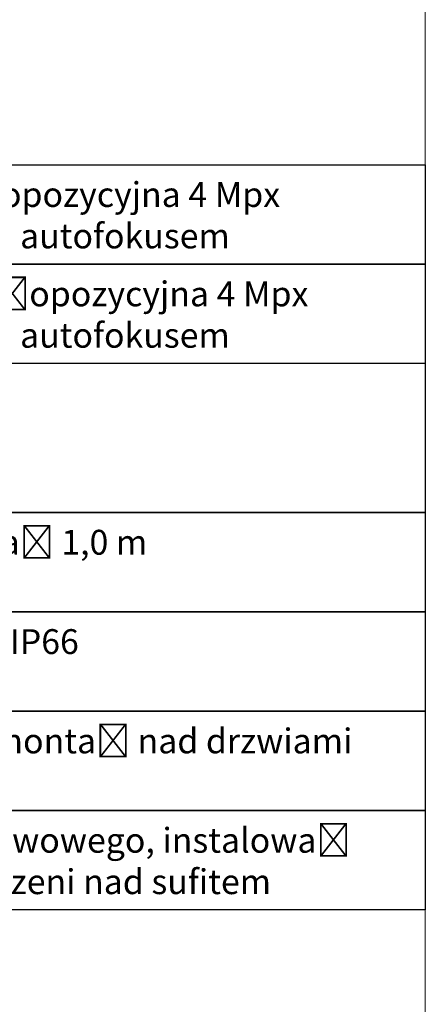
# Model space of a CAD drawing. Header units: metres. Extents: x 10441 to 19716, y -6570 to 1447.
# Tile 135 of 136: x 19471 to 19716, y -3707 to -3113. Entities that reach past the tile are written whole.
import ezdxf

# ---------------------------------------------------------------- set-up
doc = ezdxf.new("R2010")
doc.units = ezdxf.units.M
doc.header["$MEASUREMENT"] = 0
doc.layers.add('#elektryczne', color=8, linetype='Continuous', lineweight=20)
doc.layers.add('EB_opis', color=7, linetype='Continuous')
doc.styles.add('ARIAL', font='arial.ttf')

# ---------------------------------------------------------------- blocks, each defined once
blk = doc.blocks.new('opis tabela 55324266')
at = {"layer": 'EB_opis', "linetype": 'Continuous'}
for p, q in [((-89925443.82, -54747787.19), (-89925443.82, -54747727.19)), ((-89925443.82, -54747727.19), (-89925323.82, -54747727.19)), ((-89925323.82, -54747727.19), (-89925323.82, -54747787.19)), ((-89925323.82, -54747727.19), (-89924823.82, -54747727.19)), ((-89924823.82, -54747727.19), (-89924823.82, -54747787.19)), ((-89925323.82, -54747787.19), (-89925443.82, -54747787.19)), ((-89924823.82, -54747787.19), (-89925323.82, -54747787.19))]:
    blk.add_line(p, q, dxfattribs=at)

msp = doc.modelspace()

# ---------------------------------------------------------------- linework, layer by layer
at = {"layer": '#elektryczne', "color": 0, "linetype": 'Continuous', "lineweight": 18}
msp.add_lwpolyline([(13875.92, -6570.28), (13875.92, -2470.28), (19715.92, -2470.28), (19715.92, -6570.28)], close=True, dxfattribs=at)
at = {"layer": 'EB_opis', "linetype": 'Continuous'}
for p, q in [((19715.92, -3320.28), (19715.92, -3410.28)), ((19715.92, -3410.28), (19215.92, -3410.28))]:
    msp.add_line(p, q, dxfattribs=at)

# ---------------------------------------------------------------- block references
for p in [(89944539.74, 54744526.91), (89944539.74, 54744466.91), (89944539.74, 54744316.91), (89944539.74, 54744256.91), (89944539.74, 54744196.91), (89944539.74, 54744136.91)]:
    msp.add_blockref('opis tabela 55324266', p, dxfattribs=at)

# ---------------------------------------------------------------- texts
at = {"layer": 'EB_opis', "linetype": 'Continuous', "char_height": 15, "attachment_point": 1, "style": 'ARIAL'}
for s, insert in [('Kamera typu bullet stałopozycyjna 4 Mpx\\Pze zmienną ogniskową i autofokusem', (19222.86, -3210.76)), ('Kamera kopułkowa stałopozycyjna 4 Mpx\\Pze zmienną ogniskową i autofokusem', (19222.86, -3270.76)), ('{\\fArial Narrow|b0|i0|c238|p39;\\C0;Przycisk kasujący, montaż 1,0 m}', (19222.86, -3420.76)), ('{\\fArial Narrow|b0|i0|c238|p39;\\C0;Przycisk przywoławczy, IP66}', (19222.86, -3480.76)), ('{\\fArial Narrow|b0|i0|c238|p39;\\C0;Lampka sygnalizacyjna, montaż nad drzwiami}', (19222.86, -3540.76)), ('{\\fArial Narrow|b0|i0|c238|p39;\\C0;Centralka systemu przyzywowego, instalować pod sufitem lub w przestrzeni nad sufitem podwieszanym}', (19222.86, -3600.76))]:
    msp.add_mtext_dynamic_manual_height_columns(s, width=484.3485, gutter_width=1, heights=[0], dxfattribs=dict(at, insert=insert))

doc.saveas('drawing.dxf')
